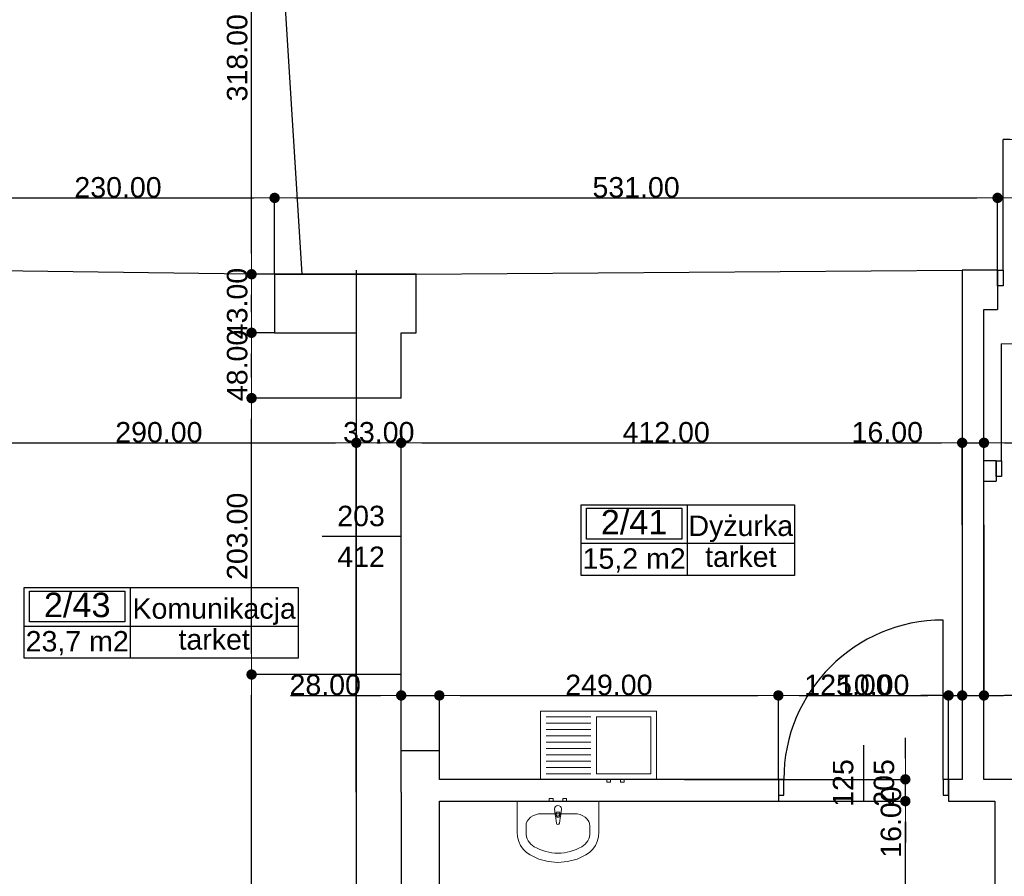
# Model space of a CAD drawing. Header units: millimetres. Extents: x -175445 to -20415, y -559200 to 231527.
# Tile 256 of 256: x -134123 to -126891, y -29570 to -23278. Entities that reach past the tile are written whole.
import ezdxf
from ezdxf.enums import TextEntityAlignment as Align

# ---------------------------------------------------------------- set-up
doc = ezdxf.new("R2010")
doc.units = ezdxf.units.MM
doc.header["$MEASUREMENT"] = 0
for name, color, linetype in [('Drzwi', 7, 'Continuous'), ('Linia', 7, 'Continuous'), ('Obiekt', 7, 'Continuous'), ('Strefa', 9, 'Continuous'), ('Słup', 7, 'Continuous'), ('Wymiary', 9, 'Continuous'), ('Ściana', 7, 'Continuous')]:
    doc.layers.add(name, color=color, linetype=linetype)
doc.styles.add('Arial', font='txt')
doc.dimstyles.new('GENERATED_STYLE__1', dxfattribs={"dimtxt": 150, "dimasz": 152, "dimexe": 0.18, "dimexo": 0, "dimgap": 0.09, "dimtad": 1, "dimtih": 1, "dimtoh": 1, "dimlfac": 0.1, "dimzin": 0, "dimdsep": 46, "dimtxsty": 'Arial', "dimblk": 'ARROWHEAD_11', "dimblk1": 'ARROWHEAD_11', "dimblk2": 'ARROWHEAD_11', "dimcen": 0.09, "dimclrd": 256, "dimclre": 256, "dimclrt": 256, "dimazin": 0, "dimtfac": 1, "dimtdec": 4, "dimtmove": 0, "dimatfit": 3, "dimfxl": 1, "dimtolj": 1, "dimtzin": 0, "dimarcsym": 0})
doc.dimstyles.new('GENERATED_STYLE__3', dxfattribs={"dimtxt": 150, "dimasz": 152, "dimexe": 0.18, "dimexo": 0, "dimgap": 0.09, "dimtad": 1, "dimlfac": 0.1, "dimzin": 0, "dimdsep": 46, "dimtxsty": 'Arial', "dimblk": 'ARROWHEAD_11', "dimblk1": 'ARROWHEAD_11', "dimblk2": 'ARROWHEAD_11', "dimcen": 0.09, "dimclrd": 114, "dimclre": 114, "dimclrt": 114, "dimazin": 0, "dimtfac": 1, "dimtdec": 4, "dimtmove": 2, "dimatfit": 3, "dimfxl": 1, "dimtolj": 1, "dimtzin": 0, "dimarcsym": 0})

# ---------------------------------------------------------------- blocks, each defined once
blk = doc.blocks.new('Dyżurka_2_41_44', base_point=(-123527.8, 29933.4))
at = {"layer": 'Strefa'}
for p, q in [((-124306.8, 30216.3), (-122740.1, 30216.3)), ((-124306.8, 29697.7), (-124306.8, 30216.3)), ((-124267.9, 30190.4), (-123566.7, 30190.4)), ((-124267.9, 29964.1), (-124267.9, 30190.4)), ((-123566.7, 30190.4), (-123566.7, 29964.1)), ((-123527.8, 30216.3), (-123527.8, 29697.7)), ((-122740.1, 30216.3), (-122740.1, 29697.7)), ((-123566.7, 29964.1), (-124267.9, 29964.1)), ((-124306.8, 29933.4), (-122740.1, 29933.4)), ((-122740.1, 29697.7), (-124306.8, 29697.7))]:
    blk.add_line(p, q, dxfattribs=at)
at = {"layer": 'Strefa', "style": 'Arial'}
for tag, height, p in [('ROOM_NUMBER', 180, (-123917.3, 30088.4)), ('ROOM_NAME', 150, (-123133.9, 30061.8)), ('ROOM_CALC_AREA', 150, (-123917.3, 29821.4)), ('floor_f', 150, (-123133.9, 29834.7))]:
    blk.add_attdef(tag, text='', height=height, dxfattribs=at).set_placement(p, align=Align.MIDDLE_CENTER)
blk = doc.blocks.new('Komunikacja_2_43_46', base_point=(-127618.2, 29325.6))
at = {"layer": 'Strefa'}
for p, q in [((-128397.2, 29608.5), (-126385.5, 29608.5)), ((-128397.2, 29089.9), (-128397.2, 29608.5)), ((-128358.3, 29582.5), (-127657.1, 29582.5)), ((-128358.3, 29356.3), (-128358.3, 29582.5)), ((-127657.1, 29582.5), (-127657.1, 29356.3)), ((-127618.2, 29608.5), (-127618.2, 29089.9)), ((-126385.5, 29608.5), (-126385.5, 29089.9)), ((-128397.2, 29325.6), (-126385.5, 29325.6)), ((-127657.1, 29356.3), (-128358.3, 29356.3)), ((-126385.5, 29089.9), (-128397.2, 29089.9))]:
    blk.add_line(p, q, dxfattribs=at)
at = {"layer": 'Strefa', "style": 'Arial'}
for tag, height, p in [('ROOM_NUMBER', 180, (-128007.7, 29480.6)), ('ROOM_NAME', 150, (-127001.9, 29454)), ('ROOM_CALC_AREA', 150, (-128007.7, 29213.6)), ('floor_f', 150, (-127001.9, 29226.9))]:
    blk.add_attdef(tag, text='', height=height, dxfattribs=at).set_placement(p, align=Align.MIDDLE_CENTER)
blk = doc.blocks.new('ARROWHEAD_11')
at = {"color": 0, "linetype": 'Continuous', "lineweight": 0}
blk.add_line((0, 0), (-1, 0), dxfattribs=at)
at = {"color": 0, "linetype": 'Continuous', "lineweight": 0, "const_width": 0.25, "flags": 128}
blk.add_lwpolyline([(-0.125, 0, 1), (0.125, 0, 1)], format="xyb", close=True, dxfattribs=at)
blk = doc.blocks.new('*D2407')
at = {"layer": 'Defpoints', "color": 0}
for p in [(-131650.7, -26386), (-134550.7, -27618.1), (-131650.7, -28953.1)]:
    blk.add_point(p, dxfattribs=at)
at = {"layer": 'Wymiary', "lineweight": -2}
for p, q in [((-134550.7, -27618.1), (-134550.7, -26385.9)), ((-134398.7, -26386), (-131802.7, -26386)), ((-131650.7, -28953.1), (-131650.7, -26385.9))]:
    blk.add_line(p, q, dxfattribs=at)
at = {"layer": 'Wymiary', "lineweight": -2, "xscale": 152, "yscale": 152, "zscale": 152, "rotation": 180}
blk.add_blockref('ARROWHEAD_11', (-134550.7, -26386), dxfattribs=at)
at = {"layer": 'Wymiary', "lineweight": -2, "xscale": 152, "yscale": 152, "zscale": 152}
blk.add_blockref('ARROWHEAD_11', (-131650.7, -26386), dxfattribs=at)
at = {"layer": 'Wymiary', "lineweight": 13, "insert": (-133100.7, -26309.4), "char_height": 150, "attachment_point": 5, "style": 'Arial'}
blk.add_mtext('\\A1;290.00', dxfattribs=at)
blk = doc.blocks.new('*D2408')
at = {"layer": 'Defpoints', "color": 0}
for p in [(-131320.7, -26386), (-131650.7, -28953.1), (-131320.7, -28953.1)]:
    blk.add_point(p, dxfattribs=at)
at = {"layer": 'Wymiary', "lineweight": -2}
for p, q in [((-131650.7, -28953.1), (-131650.7, -26385.9)), ((-131498.7, -26386), (-131472.7, -26386)), ((-131320.7, -28953.1), (-131320.7, -26385.9))]:
    blk.add_line(p, q, dxfattribs=at)
at = {"layer": 'Wymiary', "lineweight": -2, "xscale": 152, "yscale": 152, "zscale": 152, "rotation": 180}
blk.add_blockref('ARROWHEAD_11', (-131650.7, -26386), dxfattribs=at)
at = {"layer": 'Wymiary', "lineweight": -2, "xscale": 152, "yscale": 152, "zscale": 152}
blk.add_blockref('ARROWHEAD_11', (-131320.7, -26386), dxfattribs=at)
at = {"layer": 'Wymiary', "lineweight": 13, "insert": (-131485.7, -26309.3), "char_height": 150, "attachment_point": 5, "style": 'Arial'}
blk.add_mtext('\\A1;33.00', dxfattribs=at)
blk = doc.blocks.new('*D2409')
at = {"layer": 'Defpoints', "color": 0}
for p in [(-127200.7, -26386), (-127200.7, -26988.1), (-131320.7, -28953.1)]:
    blk.add_point(p, dxfattribs=at)
at = {"layer": 'Wymiary', "lineweight": -2}
for p, q in [((-131320.7, -28953.1), (-131320.7, -26385.9)), ((-131168.7, -26386), (-127352.7, -26386)), ((-127200.7, -26988.1), (-127200.7, -26385.9))]:
    blk.add_line(p, q, dxfattribs=at)
at = {"layer": 'Wymiary', "lineweight": -2, "xscale": 152, "yscale": 152, "zscale": 152, "rotation": 180}
blk.add_blockref('ARROWHEAD_11', (-131320.7, -26386), dxfattribs=at)
at = {"layer": 'Wymiary', "lineweight": -2, "xscale": 152, "yscale": 152, "zscale": 152}
blk.add_blockref('ARROWHEAD_11', (-127200.7, -26386), dxfattribs=at)
at = {"layer": 'Wymiary', "lineweight": 13, "insert": (-129374.6, -26309.4), "char_height": 150, "attachment_point": 5, "style": 'Arial'}
blk.add_mtext('\\A1;412.00', dxfattribs=at)
blk = doc.blocks.new('*D2410')
at = {"layer": 'Defpoints', "color": 0}
for p in [(-127040.7, -26386), (-127200.7, -26988.1), (-127040.7, -26988.1)]:
    blk.add_point(p, dxfattribs=at)
at = {"layer": 'Wymiary', "lineweight": -2}
for p, q in [((-127996.4, -26386), (-127504.7, -26386)), ((-127504.7, -26386), (-127352.7, -26386)), ((-127200.7, -26988.1), (-127200.7, -26385.9)), ((-127200.7, -26386), (-127040.7, -26386)), ((-127040.7, -26988.1), (-127040.7, -26385.9)), ((-126888.7, -26386), (-126736.7, -26386))]:
    blk.add_line(p, q, dxfattribs=at)
at = {"layer": 'Wymiary', "lineweight": -2, "xscale": 152, "yscale": 152, "zscale": 152}
blk.add_blockref('ARROWHEAD_11', (-127200.7, -26386), dxfattribs=at)
at = {"layer": 'Wymiary', "lineweight": -2, "xscale": 152, "yscale": 152, "zscale": 152, "rotation": 180}
blk.add_blockref('ARROWHEAD_11', (-127040.7, -26386), dxfattribs=at)
at = {"layer": 'Wymiary', "lineweight": 13, "insert": (-127750.6, -26309.4), "char_height": 150, "attachment_point": 5, "style": 'Arial'}
blk.add_mtext('\\A1;16.00', dxfattribs=at)
blk = doc.blocks.new('*D2411')
at = {"layer": 'Defpoints', "color": 0}
for p in [(-124320.7, -26386), (-127040.7, -26988.1), (-124320.7, -29053.1)]:
    blk.add_point(p, dxfattribs=at)
at = {"layer": 'Wymiary', "lineweight": -2}
for p, q in [((-127040.7, -26988.1), (-127040.7, -26385.9)), ((-126888.7, -26386), (-124472.7, -26386)), ((-124320.7, -29053.1), (-124320.7, -26385.9))]:
    blk.add_line(p, q, dxfattribs=at)
at = {"layer": 'Wymiary', "lineweight": -2, "xscale": 152, "yscale": 152, "zscale": 152, "rotation": 180}
blk.add_blockref('ARROWHEAD_11', (-127040.7, -26386), dxfattribs=at)
at = {"layer": 'Wymiary', "lineweight": -2, "xscale": 152, "yscale": 152, "zscale": 152}
blk.add_blockref('ARROWHEAD_11', (-124320.7, -26386), dxfattribs=at)
at = {"layer": 'Wymiary', "lineweight": 13, "insert": (-125680.7, -26309.4), "char_height": 150, "attachment_point": 5, "style": 'Arial'}
blk.add_mtext('\\A1;272.00', dxfattribs=at)
blk = doc.blocks.new('*D2442')
at = {"layer": 'Defpoints', "color": 0}
for p in [(-131650.7, -28953.1), (-138540.7, -29853.1), (-131650.7, -31893.8)]:
    blk.add_point(p, dxfattribs=at)
at = {"layer": 'Wymiary', "lineweight": -2}
for p, q in [((-131650.7, -28953.1), (-131650.7, -31893.9)), ((-138540.7, -29853.1), (-138540.7, -31893.9)), ((-138388.7, -31893.8), (-131802.7, -31893.8))]:
    blk.add_line(p, q, dxfattribs=at)
at = {"layer": 'Wymiary', "lineweight": -2, "xscale": 152, "yscale": 152, "zscale": 152, "rotation": 180}
blk.add_blockref('ARROWHEAD_11', (-138540.7, -31893.8), dxfattribs=at)
at = {"layer": 'Wymiary', "lineweight": -2, "xscale": 152, "yscale": 152, "zscale": 152}
blk.add_blockref('ARROWHEAD_11', (-131650.7, -31893.8), dxfattribs=at)
at = {"layer": 'Wymiary', "lineweight": 13, "insert": (-135095.7, -31817.1), "char_height": 150, "attachment_point": 5, "style": 'Arial'}
blk.add_mtext('\\A1;689.00', dxfattribs=at)
blk = doc.blocks.new('*D2443')
at = {"layer": 'Defpoints', "color": 0}
for p in [(-131650.7, -28953.1), (-131320.7, -28953.1), (-131320.7, -31893.8)]:
    blk.add_point(p, dxfattribs=at)
at = {"layer": 'Wymiary', "lineweight": -2}
for p, q in [((-131650.7, -28953.1), (-131650.7, -31893.9)), ((-131320.7, -28953.1), (-131320.7, -31893.9)), ((-131498.7, -31893.8), (-131472.7, -31893.8))]:
    blk.add_line(p, q, dxfattribs=at)
at = {"layer": 'Wymiary', "lineweight": -2, "xscale": 152, "yscale": 152, "zscale": 152, "rotation": 180}
blk.add_blockref('ARROWHEAD_11', (-131650.7, -31893.8), dxfattribs=at)
at = {"layer": 'Wymiary', "lineweight": -2, "xscale": 152, "yscale": 152, "zscale": 152}
blk.add_blockref('ARROWHEAD_11', (-131320.7, -31893.8), dxfattribs=at)
at = {"layer": 'Wymiary', "lineweight": 13, "insert": (-131485.7, -31817), "char_height": 150, "attachment_point": 5, "style": 'Arial'}
blk.add_mtext('\\A1;33.00', dxfattribs=at)
blk = doc.blocks.new('*D2444')
at = {"layer": 'Defpoints', "color": 0}
for p in [(-131320.7, -28953.1), (-126960.7, -30808.1), (-126960.7, -31893.8)]:
    blk.add_point(p, dxfattribs=at)
at = {"layer": 'Wymiary', "lineweight": -2}
for p, q in [((-131320.7, -28953.1), (-131320.7, -31893.9)), ((-126960.7, -30808.1), (-126960.7, -31893.9)), ((-131168.7, -31893.8), (-127112.7, -31893.8))]:
    blk.add_line(p, q, dxfattribs=at)
at = {"layer": 'Wymiary', "lineweight": -2, "xscale": 152, "yscale": 152, "zscale": 152, "rotation": 180}
blk.add_blockref('ARROWHEAD_11', (-131320.7, -31893.8), dxfattribs=at)
at = {"layer": 'Wymiary', "lineweight": -2, "xscale": 152, "yscale": 152, "zscale": 152}
blk.add_blockref('ARROWHEAD_11', (-126960.7, -31893.8), dxfattribs=at)
at = {"layer": 'Wymiary', "lineweight": 13, "insert": (-129254.6, -31817), "char_height": 150, "attachment_point": 5, "style": 'Arial'}
blk.add_mtext('\\A1;436.00', dxfattribs=at)
blk = doc.blocks.new('*D2722')
at = {"layer": 'Defpoints', "color": 0}
for p in [(-132419.8, -28088.1), (-131650.7, -28088.1), (-132250.7, -32328.1)]:
    blk.add_point(p, dxfattribs=at)
at = {"layer": 'Wymiary', "color": 114, "lineweight": -2}
for p, q in [((-131650.7, -28088.1), (-132420, -28088.1)), ((-132419.8, -32176.1), (-132419.8, -28240.1)), ((-132250.7, -32328.1), (-132420, -32328.1))]:
    blk.add_line(p, q, dxfattribs=at)
at = {"layer": 'Wymiary', "color": 114, "lineweight": -2, "xscale": 152, "yscale": 152, "zscale": 152}
for p, rotation in [((-132419.8, -28088.1), 90), ((-132419.8, -32328.1), 270)]:
    blk.add_blockref('ARROWHEAD_11', p, dxfattribs=dict(at, rotation=rotation))
at = {"layer": 'Wymiary', "color": 114, "lineweight": 13, "insert": (-132524.8, -30208.1), "char_height": 150, "attachment_point": 5, "rotation": 90, "style": 'Arial'}
blk.add_mtext('\\A1;424.00', dxfattribs=at)
blk = doc.blocks.new('*D2723')
at = {"layer": 'Defpoints', "color": 0}
for p in [(-132419.8, -26058.1), (-131650.7, -26058.1), (-131650.7, -28088.1)]:
    blk.add_point(p, dxfattribs=at)
at = {"layer": 'Wymiary', "color": 114, "lineweight": -2}
for p, q in [((-131650.7, -26058.1), (-132420, -26058.1)), ((-132419.8, -27936.1), (-132419.8, -26210.1)), ((-131650.7, -28088.1), (-132420, -28088.1))]:
    blk.add_line(p, q, dxfattribs=at)
at = {"layer": 'Wymiary', "color": 114, "lineweight": -2, "xscale": 152, "yscale": 152, "zscale": 152}
for p, rotation in [((-132419.8, -26058.1), 90), ((-132419.8, -28088.1), 270)]:
    blk.add_blockref('ARROWHEAD_11', p, dxfattribs=dict(at, rotation=rotation))
at = {"layer": 'Wymiary', "color": 114, "lineweight": 13, "insert": (-132524.8, -27073.1), "char_height": 150, "attachment_point": 5, "rotation": 90, "style": 'Arial'}
blk.add_mtext('\\A1;203.00', dxfattribs=at)
blk = doc.blocks.new('*D2724')
at = {"layer": 'Defpoints', "color": 0}
for p in [(-132419.8, -25578.1), (-132250.7, -25578.1), (-131650.7, -26058.1)]:
    blk.add_point(p, dxfattribs=at)
at = {"layer": 'Wymiary', "color": 114, "lineweight": -2}
for p, q in [((-132250.7, -25578.1), (-132420, -25578.1)), ((-132419.8, -25906.1), (-132419.8, -25730.1)), ((-131650.7, -26058.1), (-132420, -26058.1))]:
    blk.add_line(p, q, dxfattribs=at)
at = {"layer": 'Wymiary', "color": 114, "lineweight": -2, "xscale": 152, "yscale": 152, "zscale": 152}
for p, rotation in [((-132419.8, -25578.1), 90), ((-132419.8, -26058.1), 270)]:
    blk.add_blockref('ARROWHEAD_11', p, dxfattribs=dict(at, rotation=rotation))
at = {"layer": 'Wymiary', "color": 114, "lineweight": 13, "insert": (-132524.8, -25818.1), "char_height": 150, "attachment_point": 5, "rotation": 90, "style": 'Arial'}
blk.add_mtext('\\A1;48.00', dxfattribs=at)
blk = doc.blocks.new('*D2725')
at = {"layer": 'Defpoints', "color": 0}
for p in [(-132419.8, -25148.1), (-132250.7, -25148.1), (-132250.7, -25578.1)]:
    blk.add_point(p, dxfattribs=at)
at = {"layer": 'Wymiary', "color": 114, "lineweight": -2}
for p, q in [((-132250.7, -25148.1), (-132420, -25148.1)), ((-132419.8, -25426.1), (-132419.8, -25300.1)), ((-132250.7, -25578.1), (-132420, -25578.1))]:
    blk.add_line(p, q, dxfattribs=at)
at = {"layer": 'Wymiary', "color": 114, "lineweight": -2, "xscale": 152, "yscale": 152, "zscale": 152}
for p, rotation in [((-132419.8, -25148.1), 90), ((-132419.8, -25578.1), 270)]:
    blk.add_blockref('ARROWHEAD_11', p, dxfattribs=dict(at, rotation=rotation))
at = {"layer": 'Wymiary', "color": 114, "lineweight": 13, "insert": (-132524.8, -25363.1), "char_height": 150, "attachment_point": 5, "rotation": 90, "style": 'Arial'}
blk.add_mtext('\\A1;43.00', dxfattribs=at)
blk = doc.blocks.new('*D2726')
at = {"layer": 'Defpoints', "color": 0}
for p in [(-132419.8, -21968.1), (-132250.7, -21968.1), (-132250.7, -25148.1)]:
    blk.add_point(p, dxfattribs=at)
at = {"layer": 'Wymiary', "color": 114, "lineweight": -2}
for p, q in [((-132250.7, -21968.1), (-132420, -21968.1)), ((-132419.8, -24996.1), (-132419.8, -22120.1)), ((-132250.7, -25148.1), (-132420, -25148.1))]:
    blk.add_line(p, q, dxfattribs=at)
at = {"layer": 'Wymiary', "color": 114, "lineweight": -2, "xscale": 152, "yscale": 152, "zscale": 152}
for p, rotation in [((-132419.8, -21968.1), 90), ((-132419.8, -25148.1), 270)]:
    blk.add_blockref('ARROWHEAD_11', p, dxfattribs=dict(at, rotation=rotation))
at = {"layer": 'Wymiary', "color": 114, "lineweight": 13, "insert": (-132524.8, -23558.1), "char_height": 150, "attachment_point": 5, "rotation": 90, "style": 'Arial'}
blk.add_mtext('\\A1;318.00', dxfattribs=at)
blk = doc.blocks.new('*D2731')
at = {"layer": 'Defpoints', "color": 0}
for p in [(-131040.7, -28241.9), (-131320.7, -28648.1), (-131040.7, -28648.1)]:
    blk.add_point(p, dxfattribs=at)
at = {"layer": 'Wymiary', "lineweight": -2}
for p, q in [((-132133, -28241.9), (-131624.7, -28241.9)), ((-131624.7, -28241.9), (-131472.7, -28241.9)), ((-131320.7, -28648.1), (-131320.7, -28241.7)), ((-131320.7, -28241.9), (-131040.7, -28241.9)), ((-131040.7, -28648.1), (-131040.7, -28241.7)), ((-130888.7, -28241.9), (-130736.7, -28241.9))]:
    blk.add_line(p, q, dxfattribs=at)
at = {"layer": 'Wymiary', "lineweight": -2, "xscale": 152, "yscale": 152, "zscale": 152}
blk.add_blockref('ARROWHEAD_11', (-131320.7, -28241.9), dxfattribs=at)
at = {"layer": 'Wymiary', "lineweight": -2, "xscale": 152, "yscale": 152, "zscale": 152, "rotation": 180}
blk.add_blockref('ARROWHEAD_11', (-131040.7, -28241.9), dxfattribs=at)
at = {"layer": 'Wymiary', "lineweight": 13, "insert": (-131878.9, -28165.2), "char_height": 150, "attachment_point": 5, "style": 'Arial'}
blk.add_mtext('\\A1;28.00', dxfattribs=at)
blk = doc.blocks.new('*D2732')
at = {"layer": 'Defpoints', "color": 0}
for p in [(-128550.7, -28241.9), (-131040.7, -28648.1), (-128550.7, -28858.1)]:
    blk.add_point(p, dxfattribs=at)
at = {"layer": 'Wymiary', "lineweight": -2}
for p, q in [((-131040.7, -28648.1), (-131040.7, -28241.7)), ((-130888.7, -28241.9), (-128702.7, -28241.9)), ((-128550.7, -28858.1), (-128550.7, -28241.7))]:
    blk.add_line(p, q, dxfattribs=at)
at = {"layer": 'Wymiary', "lineweight": -2, "xscale": 152, "yscale": 152, "zscale": 152, "rotation": 180}
blk.add_blockref('ARROWHEAD_11', (-131040.7, -28241.9), dxfattribs=at)
at = {"layer": 'Wymiary', "lineweight": -2, "xscale": 152, "yscale": 152, "zscale": 152}
blk.add_blockref('ARROWHEAD_11', (-128550.7, -28241.9), dxfattribs=at)
at = {"layer": 'Wymiary', "lineweight": 13, "insert": (-129795.7, -28165.2), "char_height": 150, "attachment_point": 5, "style": 'Arial'}
blk.add_mtext('\\A1;249.00', dxfattribs=at)
blk = doc.blocks.new('*D2733')
at = {"layer": 'Defpoints', "color": 0}
for p in [(-127300.7, -28241.9), (-128550.7, -28858.1), (-127300.7, -28858.1)]:
    blk.add_point(p, dxfattribs=at)
at = {"layer": 'Wymiary', "lineweight": -2}
for p, q in [((-128550.7, -28858.1), (-128550.7, -28241.7)), ((-128398.7, -28241.9), (-127452.7, -28241.9)), ((-127300.7, -28858.1), (-127300.7, -28241.7))]:
    blk.add_line(p, q, dxfattribs=at)
at = {"layer": 'Wymiary', "lineweight": -2, "xscale": 152, "yscale": 152, "zscale": 152, "rotation": 180}
blk.add_blockref('ARROWHEAD_11', (-128550.7, -28241.9), dxfattribs=at)
at = {"layer": 'Wymiary', "lineweight": -2, "xscale": 152, "yscale": 152, "zscale": 152}
blk.add_blockref('ARROWHEAD_11', (-127300.7, -28241.9), dxfattribs=at)
at = {"layer": 'Wymiary', "lineweight": 13, "insert": (-128039.6, -28165.2), "char_height": 150, "attachment_point": 5, "style": 'Arial'}
blk.add_mtext('\\A1;125.00', dxfattribs=at)
blk = doc.blocks.new('*D2734')
at = {"layer": 'Defpoints', "color": 0}
for p in [(-127200.7, -26988.1), (-127200.7, -28241.9), (-127300.7, -28858.1)]:
    blk.add_point(p, dxfattribs=at)
at = {"layer": 'Wymiary', "lineweight": -2}
for p, q in [((-127200.7, -26988.1), (-127200.7, -28242.1)), ((-128096.4, -28241.9), (-127604.7, -28241.9)), ((-127604.7, -28241.9), (-127452.7, -28241.9)), ((-127300.7, -28858.1), (-127300.7, -28241.7)), ((-127300.7, -28241.9), (-127200.7, -28241.9)), ((-127048.7, -28241.9), (-126896.7, -28241.9))]:
    blk.add_line(p, q, dxfattribs=at)
at = {"layer": 'Wymiary', "lineweight": -2, "xscale": 152, "yscale": 152, "zscale": 152}
blk.add_blockref('ARROWHEAD_11', (-127300.7, -28241.9), dxfattribs=at)
at = {"layer": 'Wymiary', "lineweight": -2, "xscale": 152, "yscale": 152, "zscale": 152, "rotation": 180}
blk.add_blockref('ARROWHEAD_11', (-127200.7, -28241.9), dxfattribs=at)
at = {"layer": 'Wymiary', "lineweight": 13, "insert": (-127850.6, -28165.2), "char_height": 150, "attachment_point": 5, "style": 'Arial'}
blk.add_mtext('\\A1;10.00', dxfattribs=at)
blk = doc.blocks.new('*D2735')
at = {"layer": 'Defpoints', "color": 0}
for p in [(-127200.7, -26988.1), (-127040.7, -26988.1), (-127040.7, -28241.9)]:
    blk.add_point(p, dxfattribs=at)
at = {"layer": 'Wymiary', "lineweight": -2}
for p, q in [((-127200.7, -26988.1), (-127200.7, -28242.1)), ((-127040.7, -26988.1), (-127040.7, -28242.1)), ((-127352.7, -28241.9), (-127504.7, -28241.9)), ((-127200.7, -28241.9), (-127040.7, -28241.9)), ((-126736.7, -28241.9), (-126888.7, -28241.9)), ((-126245.1, -28241.9), (-126736.7, -28241.9))]:
    blk.add_line(p, q, dxfattribs=at)
at = {"layer": 'Wymiary', "lineweight": -2, "xscale": 152, "yscale": 152, "zscale": 152}
blk.add_blockref('ARROWHEAD_11', (-127200.7, -28241.9), dxfattribs=at)
at = {"layer": 'Wymiary', "lineweight": -2, "xscale": 152, "yscale": 152, "zscale": 152, "rotation": 180}
blk.add_blockref('ARROWHEAD_11', (-127040.7, -28241.9), dxfattribs=at)
at = {"layer": 'Wymiary', "lineweight": 13, "insert": (-126490.9, -28165.2), "char_height": 150, "attachment_point": 5, "style": 'Arial'}
blk.add_mtext('\\A1;16.00', dxfattribs=at)
blk = doc.blocks.new('*D2736')
at = {"layer": 'Defpoints', "color": 0}
for p in [(-129240.7, -29018.1), (-127618.1, -29018.1), (-120925.7, -32598.1)]:
    blk.add_point(p, dxfattribs=at)
at = {"layer": 'Wymiary', "color": 114, "lineweight": -2}
for p, q in [((-129240.7, -29018.1), (-127617.9, -29018.1)), ((-127618.1, -32446.1), (-127618.1, -29170.1)), ((-120925.7, -32598.1), (-127618.3, -32598.1))]:
    blk.add_line(p, q, dxfattribs=at)
at = {"layer": 'Wymiary', "color": 114, "lineweight": -2, "xscale": 152, "yscale": 152, "zscale": 152}
for p, rotation in [((-127618.1, -29018.1), 90), ((-127618.1, -32598.1), 270)]:
    blk.add_blockref('ARROWHEAD_11', p, dxfattribs=dict(at, rotation=rotation))
at = {"layer": 'Wymiary', "color": 114, "lineweight": 13, "insert": (-127723.1, -30921.9), "char_height": 150, "attachment_point": 5, "rotation": 90, "style": 'Arial'}
blk.add_mtext('\\A1;358.00', dxfattribs=at)
blk = doc.blocks.new('*D2737')
at = {"layer": 'Defpoints', "color": 0}
for p in [(-129240.7, -28858.1), (-127618.1, -28858.1), (-129240.7, -29018.1)]:
    blk.add_point(p, dxfattribs=at)
at = {"layer": 'Wymiary', "color": 114, "lineweight": -2}
for p, q in [((-127618.1, -28706.1), (-127618.1, -28554.1)), ((-129240.7, -28858.1), (-127617.9, -28858.1)), ((-127618.1, -29018.1), (-127618.1, -28858.1)), ((-129240.7, -29018.1), (-127617.9, -29018.1)), ((-127618.1, -29170.1), (-127618.1, -29322.1))]:
    blk.add_line(p, q, dxfattribs=at)
at = {"layer": 'Wymiary', "color": 114, "lineweight": -2, "xscale": 152, "yscale": 152, "zscale": 152}
for p, rotation in [((-127618.1, -28858.1), 270), ((-127618.1, -29018.1), 90)]:
    blk.add_blockref('ARROWHEAD_11', p, dxfattribs=dict(at, rotation=rotation))
at = {"layer": 'Wymiary', "color": 114, "lineweight": 13, "insert": (-127723.1, -29171.9), "char_height": 150, "attachment_point": 5, "rotation": 90, "style": 'Arial'}
blk.add_mtext('\\A1;16.00', dxfattribs=at)
blk = doc.blocks.new('*D2960')
at = {"layer": 'Defpoints', "color": 0}
for p in [(-132250.7, -24587.2), (-134550.7, -25118.1), (-132250.7, -25148.1)]:
    blk.add_point(p, dxfattribs=at)
at = {"layer": 'Wymiary', "lineweight": -2}
for p, q in [((-134550.7, -25118.1), (-134550.7, -24587)), ((-134398.7, -24587.2), (-132402.7, -24587.2)), ((-132250.7, -25148.1), (-132250.7, -24587))]:
    blk.add_line(p, q, dxfattribs=at)
at = {"layer": 'Wymiary', "lineweight": -2, "xscale": 152, "yscale": 152, "zscale": 152, "rotation": 180}
blk.add_blockref('ARROWHEAD_11', (-134550.7, -24587.2), dxfattribs=at)
at = {"layer": 'Wymiary', "lineweight": -2, "xscale": 152, "yscale": 152, "zscale": 152}
blk.add_blockref('ARROWHEAD_11', (-132250.7, -24587.2), dxfattribs=at)
at = {"layer": 'Wymiary', "lineweight": 13, "insert": (-133400.7, -24510.5), "char_height": 150, "attachment_point": 5, "style": 'Arial'}
blk.add_mtext('\\A1;230.00', dxfattribs=at)
blk = doc.blocks.new('*D2961')
at = {"layer": 'Defpoints', "color": 0}
for p in [(-126940.7, -24587.2), (-132250.7, -25148.1), (-126940.7, -25118.1)]:
    blk.add_point(p, dxfattribs=at)
at = {"layer": 'Wymiary', "lineweight": -2}
for p, q in [((-132250.7, -25148.1), (-132250.7, -24587)), ((-132098.7, -24587.2), (-127092.7, -24587.2)), ((-126940.7, -25118.1), (-126940.7, -24587))]:
    blk.add_line(p, q, dxfattribs=at)
at = {"layer": 'Wymiary', "lineweight": -2, "xscale": 152, "yscale": 152, "zscale": 152, "rotation": 180}
blk.add_blockref('ARROWHEAD_11', (-132250.7, -24587.2), dxfattribs=at)
at = {"layer": 'Wymiary', "lineweight": -2, "xscale": 152, "yscale": 152, "zscale": 152}
blk.add_blockref('ARROWHEAD_11', (-126940.7, -24587.2), dxfattribs=at)
at = {"layer": 'Wymiary', "lineweight": 13, "insert": (-129595.7, -24510.5), "char_height": 150, "attachment_point": 5, "style": 'Arial'}
blk.add_mtext('\\A1;531.00', dxfattribs=at)
blk = doc.blocks.new('*D2962')
at = {"layer": 'Defpoints', "color": 0}
for p in [(-125900.7, -24587.2), (-126940.7, -25118.1), (-125900.7, -25118.1)]:
    blk.add_point(p, dxfattribs=at)
at = {"layer": 'Wymiary', "lineweight": -2}
for p, q in [((-126940.7, -25118.1), (-126940.7, -24587)), ((-126788.7, -24587.2), (-126052.7, -24587.2)), ((-125900.7, -25118.1), (-125900.7, -24587))]:
    blk.add_line(p, q, dxfattribs=at)
at = {"layer": 'Wymiary', "lineweight": -2, "xscale": 152, "yscale": 152, "zscale": 152, "rotation": 180}
blk.add_blockref('ARROWHEAD_11', (-126940.7, -24587.2), dxfattribs=at)
at = {"layer": 'Wymiary', "lineweight": -2, "xscale": 152, "yscale": 152, "zscale": 152}
blk.add_blockref('ARROWHEAD_11', (-125900.7, -24587.2), dxfattribs=at)
at = {"layer": 'Wymiary', "lineweight": 13, "insert": (-126420.7, -24510.5), "char_height": 150, "attachment_point": 5, "style": 'Arial'}
blk.add_mtext('\\A1;104.00', dxfattribs=at)
blk = doc.blocks.new('*D3104')
at = {"layer": 'Defpoints', "color": 0}
for p in [(-171146.4, -21885.2), (-73250.7, -36498.1), (-73250.7, -44436.1)]:
    blk.add_point(p, dxfattribs=at)
at = {"layer": 'Wymiary', "lineweight": -2}
for p, q in [((-171146.4, -21885.2), (-171146.4, -44436.3)), ((-73250.7, -36498.1), (-73250.7, -44436.3)), ((-170994.4, -44436.1), (-73402.7, -44436.1))]:
    blk.add_line(p, q, dxfattribs=at)
at = {"layer": 'Wymiary', "lineweight": -2, "xscale": 152, "yscale": 152, "zscale": 152, "rotation": 180}
blk.add_blockref('ARROWHEAD_11', (-171146.4, -44436.1), dxfattribs=at)
at = {"layer": 'Wymiary', "lineweight": -2, "xscale": 152, "yscale": 152, "zscale": 152}
blk.add_blockref('ARROWHEAD_11', (-73250.7, -44436.1), dxfattribs=at)
at = {"layer": 'Wymiary', "lineweight": 13, "insert": (-122198.5, -44359.4), "char_height": 150, "attachment_point": 5, "style": 'Arial'}
blk.add_mtext('\\A1;9790', dxfattribs=at)

msp = doc.modelspace()

# ---------------------------------------------------------------- linework, layer by layer
at = {"layer": 'Drzwi', "color": 253}
for p, q in [((-126900.722, -25118.06), (-126900.722, -24158.06)), ((-126940.722, -25118.06), (-126900.722, -25118.06)), ((-126940.722, -25233.06), (-126940.722, -25118.06)), ((-126940.722, -25118.06), (-126940.722, -25233.06)), ((-126900.722, -25118.06), (-126900.722, -25233.06)), ((-126900.722, -25233.06), (-126940.722, -25233.06)), ((-126910.722, -26518.06), (-126910.722, -25658.06)), ((-126950.722, -26518.06), (-126910.722, -26518.06)), ((-126950.722, -26633.06), (-126950.722, -26518.06)), ((-126950.722, -26518.06), (-126950.722, -26633.06)), ((-126910.722, -26518.06), (-126910.722, -26633.06)), ((-126910.722, -26633.06), (-126950.722, -26633.06)), ((-127340.722, -28858.06), (-127340.722, -27688.06)), ((-128510.722, -28858.06), (-128550.722, -28858.06)), ((-128550.722, -28858.06), (-128550.722, -28973.06)), ((-128550.722, -28858.06), (-128550.722, -28973.06)), ((-128510.722, -28973.06), (-128510.722, -28858.06)), ((-127300.722, -28858.06), (-127340.722, -28858.06)), ((-127340.722, -28858.06), (-127340.722, -28973.06)), ((-127300.722, -28973.06), (-127300.722, -28858.06)), ((-127300.722, -28858.06), (-127300.722, -28973.06)), ((-128550.722, -28973.06), (-128510.722, -28973.06)), ((-127340.722, -28973.06), (-127300.722, -28973.06))]:
    msp.add_line(p, q, dxfattribs=at)
for centre, radius, start, end in [((-126900.722, -25118.06), 960, 0, 90), ((-126910.722, -26518.06), 860, 0, 90), ((-127340.722, -28858.06), 1170, 90, 180)]:
    msp.add_arc(centre, radius, start, end, dxfattribs=at)
at = {"layer": 'Linia', "color": 253}
for p, q in [((-132250.722, -21968.06), (-132051.063, -25148.06)), ((-134550.722, -25118.06), (-132250.722, -25148.06)), ((-132250.722, -25148.06), (-131210.722, -25148.06)), ((-131650.722, -25117.538), (-131650.722, -28315.881)), ((-131210.722, -25148.06), (-127200.722, -25118.06))]:
    msp.add_line(p, q, dxfattribs=at)
at = {"layer": 'Obiekt', "color": 253}
for p, q in [((-131902.1, -27073.06), (-131320.722, -27073.06)), ((-127925.722, -28606.682), (-127925.722, -29018.06))]:
    msp.add_line(p, q, dxfattribs=at)
at = {"layer": 'Obiekt', "color": 253, "lineweight": 5}
for p, q in [((-129446.869, -28358.06), (-130296.869, -28358.06)), ((-130296.869, -28358.06), (-130296.869, -28858.06)), ((-129926.869, -28398.06), (-130256.869, -28398.06)), ((-129486.869, -28398.06), (-129886.869, -28398.06)), ((-129886.869, -28398.06), (-129886.869, -28818.06)), ((-129486.869, -28818.06), (-129486.869, -28398.06)), ((-129446.869, -28858.06), (-129446.869, -28358.06)), ((-129926.869, -28444.727), (-130256.869, -28444.727)), ((-129926.869, -28491.394), (-130256.869, -28491.394)), ((-129926.869, -28538.06), (-130256.869, -28538.06)), ((-129926.869, -28584.727), (-130256.869, -28584.727)), ((-129926.869, -28631.394), (-130256.869, -28631.394)), ((-129926.869, -28678.06), (-130256.869, -28678.06)), ((-129926.869, -28724.727), (-130256.869, -28724.727)), ((-129926.869, -28771.394), (-130256.869, -28771.394)), ((-129926.869, -28818.06), (-130256.869, -28818.06)), ((-129886.869, -28818.06), (-129686.869, -28818.06)), ((-129686.869, -28818.06), (-129486.869, -28818.06)), ((-130296.869, -28858.06), (-129871.869, -28858.06)), ((-129871.869, -28858.06), (-129446.869, -28858.06)), ((-129783.369, -28858.06), (-129810.369, -28858.06)), ((-129810.369, -28858.06), (-129810.369, -28878.06)), ((-129810.369, -28878.06), (-129783.369, -28878.06)), ((-129783.369, -28878.06), (-129783.369, -28858.06)), ((-129683.369, -28858.06), (-129710.369, -28858.06)), ((-129710.369, -28858.06), (-129710.369, -28878.06)), ((-129710.369, -28878.06), (-129683.369, -28878.06)), ((-129683.369, -28878.06), (-129683.369, -28858.06)), ((-130205.9, -28998.06), (-130232.9, -28998.06)), ((-130232.9, -28998.06), (-130232.9, -29018.06)), ((-130205.9, -29018.06), (-130205.9, -28998.06)), ((-130105.9, -28998.06), (-130132.9, -28998.06)), ((-130132.9, -28998.06), (-130132.9, -29018.06)), ((-130105.9, -29018.06), (-130105.9, -28998.06)), ((-130469.4, -29018.06), (-130469.4, -29247.151)), ((-129869.4, -29018.06), (-130469.4, -29018.06)), ((-130232.9, -29018.06), (-130205.9, -29018.06)), ((-130132.9, -29018.06), (-130105.9, -29018.06)), ((-129869.4, -29247.151), (-129869.4, -29018.06)), ((-130050.574, -29110.379), (-130288.226, -29110.379)), ((-130194.4, -29075.379), (-130190.4, -29117.331)), ((-130187.129, -29126.845), (-130180.5, -29179.779)), ((-130183, -29115.16), (-130183, -29100.289)), ((-130183, -29100.289), (-130155.8, -29100.289)), ((-130158.3, -29179.779), (-130151.67, -29126.845)), ((-130155.8, -29100.289), (-130155.8, -29115.16)), ((-130148.4, -29117.331), (-130144.4, -29075.379)), ((-130404.182, -29201.333), (-130404.182, -29247.151)), ((-129934.617, -29201.333), (-129934.617, -29247.151)), ((-130469.4, -29247.151), (-130466.505, -29280.873)), ((-130466.505, -29280.873), (-130457.913, -29313.518)), ((-129880.887, -29313.518), (-129872.295, -29280.873)), ((-129872.295, -29280.873), (-129869.4, -29247.151)), ((-130457.913, -29313.518), (-130443.898, -29344.041)), ((-130443.898, -29344.041), (-130424.909, -29371.467)), ((-129913.89, -29371.467), (-129894.901, -29344.041)), ((-129894.901, -29344.041), (-129880.887, -29313.518)), ((-130424.909, -29371.467), (-130401.552, -29394.921)), ((-130401.552, -29394.921), (-130374.574, -29413.651)), ((-130374.574, -29413.651), (-130309.382, -29443.593)), ((-130029.418, -29443.593), (-129964.226, -29413.651)), ((-129964.226, -29413.651), (-129937.247, -29394.921)), ((-129937.247, -29394.921), (-129913.89, -29371.467)), ((-130309.382, -29443.593), (-130240.361, -29461.891)), ((-130240.361, -29461.891), (-130169.4, -29468.047)), ((-130169.4, -29468.047), (-130098.438, -29461.891)), ((-130098.438, -29461.891), (-130029.418, -29443.593))]:
    msp.add_line(p, q, dxfattribs=at)
for centre, radius, start, end in [((-130169.4, -29075.379), 25, 0, 180), ((-130169.4, -29115.432), 21.086, 185.1696072, 212.7710254), ((-130169.4, -29115.432), 21.086, 212.7710254, 327.2289746), ((-130169.4, -29115.16), 13.6, 180, 0), ((-130169.4, -29115.432), 21.086, 327.2289746, 354.8303928), ((-130169.4, -29178.388), 11.187, 187.1389248, 352.8610752)]:
    msp.add_arc(centre, radius, start, end, dxfattribs=at)
for centre, major_axis, ratio, start_param, end_param in [((-130288.095, -29201.333), (116.066, 0), 0.78364566, 1.57079633, 3.14159265), ((-130050.704, -29201.333), (116.066, 0), 0.78364566, 0, 1.57079633), ((-130288.252, -29247.151), (0, 121.2), 0.95652174, 1.57079633, 2.64461782), ((-130050.548, -29247.151), (0, 121.2), 0.95652174, 3.63856748, 4.71238898), ((-130169.4, -29018.06), (0, 381.818), 0.95652174, 2.64461781, 3.63856749)]:
    msp.add_ellipse(centre, major_axis=major_axis, ratio=ratio, start_param=start_param, end_param=end_param, dxfattribs=at)
for p in [(-130194.4, -29075.379), (-130187.129, -29126.845), (-130148.4, -29117.331), (-130158.3, -29179.779)]:
    msp.add_point(p, dxfattribs=at)
at = {"layer": 'Słup', "color": 253}
for p, q in [((-132250.722, -25148.06), (-132250.722, -25578.06)), ((-131650.722, -25148.06), (-132250.722, -25148.06)), ((-131320.722, -25148.06), (-131650.722, -25148.06)), ((-131210.722, -25148.06), (-131320.722, -25148.06)), ((-131210.722, -25578.06), (-131210.722, -25148.06)), ((-132250.722, -25578.06), (-131650.722, -25578.06)), ((-131320.722, -25578.06), (-131210.722, -25578.06)), ((-131040.722, -28648.06), (-131320.722, -28648.06)), ((-131040.722, -28858.06), (-131040.722, -28648.06)), ((-131040.722, -30638.06), (-131040.722, -29018.06))]:
    msp.add_line(p, q, dxfattribs=at)
at = {"layer": 'Ściana', "color": 253}
for p, q in [((-126940.722, -25118.06), (-126940.722, -25233.06)), ((-126940.722, -25233.06), (-126940.722, -25408.06)), ((-131320.722, -26058.06), (-131650.722, -26058.06)), ((-126950.722, -26518.06), (-126950.722, -26633.06)), ((-126950.722, -26633.06), (-126950.722, -26668.06)), ((-131320.722, -28088.06), (-131650.722, -28088.06)), ((-128550.722, -28858.06), (-128550.722, -28973.06)), ((-127300.722, -28858.06), (-127300.722, -28973.06)), ((-128550.722, -28973.06), (-128550.722, -29018.06)), ((-127300.722, -28973.06), (-127300.722, -29018.06))]:
    msp.add_line(p, q, dxfattribs=at)
at = {"layer": 'Ściana', "color": 253, "flags": 128}
for points in [[(-126940.722, -25118.06), (-127200.722, -25118.06)], [(-127200.722, -25118.06), (-127200.722, -28858.06)], [(-127040.722, -25408.06), (-126940.722, -25408.06)], [(-127040.722, -26518.06), (-127040.722, -25408.06)], [(-131650.722, -25578.06), (-131650.722, -26058.06)], [(-131320.722, -26058.06), (-131320.722, -25578.06)], [(-126950.722, -26518.06), (-127040.722, -26518.06)], [(-127040.722, -28858.06), (-127040.722, -26668.06)], [(-127040.722, -26668.06), (-126950.722, -26668.06)], [(-131650.722, -28088.06), (-131650.722, -32328.06)], [(-131320.722, -28648.06), (-131320.722, -28088.06)], [(-128550.722, -28858.06), (-131040.722, -28858.06)], [(-127200.722, -28858.06), (-127300.722, -28858.06)], [(-126830.722, -28858.06), (-127040.722, -28858.06)], [(-131040.722, -29018.06), (-128550.722, -29018.06)], [(-127300.722, -29018.06), (-126960.722, -29018.06)], [(-126960.722, -29018.06), (-126960.722, -32598.06)]]:
    msp.add_lwpolyline(points, dxfattribs=at)

# ---------------------------------------------------------------- block references
at = {"layer": 'Strefa', "color": 253}
ref = msp.add_blockref('Dyżurka_2_41_44', (-129220.511, -27123.911), dxfattribs=at)
ref.add_attrib('ROOM_NAME', 'Dyżurka', dxfattribs={"color": 7, "height": 150, "style": 'Arial'}).set_placement((-128826.671, -26995.51), align=Align.MIDDLE_CENTER)
ref.add_attrib('ROOM_NUMBER', '2/41', dxfattribs={"color": 7, "height": 180, "style": 'Arial'}).set_placement((-129610.032, -26968.963), align=Align.MIDDLE_CENTER)
ref.add_attrib('ROOM_CALC_AREA', '15,2 m2', dxfattribs={"color": 7, "height": 150, "style": 'Arial'}).set_placement((-129610.032, -27235.964), align=Align.MIDDLE_CENTER)
ref.add_attrib('floor_f', 'tarket', dxfattribs={"color": 7, "height": 150, "style": 'Arial'}).set_placement((-128826.671, -27222.593), align=Align.MIDDLE_CENTER)
ref = msp.add_blockref('Komunikacja_2_43_46', (-133310.937, -27731.725), dxfattribs=at)
ref.add_attrib('ROOM_NAME', 'Komunikacja', dxfattribs={"color": 7, "height": 150, "style": 'Arial'}).set_placement((-132694.617, -27603.324), align=Align.MIDDLE_CENTER)
ref.add_attrib('ROOM_NUMBER', '2/43', dxfattribs={"color": 7, "height": 180, "style": 'Arial'}).set_placement((-133700.458, -27576.777), align=Align.MIDDLE_CENTER)
ref.add_attrib('ROOM_CALC_AREA', '23,7 m2', dxfattribs={"color": 7, "height": 150, "style": 'Arial'}).set_placement((-133700.458, -27843.779), align=Align.MIDDLE_CENTER)
ref.add_attrib('floor_f', 'tarket', dxfattribs={"color": 7, "height": 150, "style": 'Arial'}).set_placement((-132694.617, -27830.407), align=Align.MIDDLE_CENTER)

# ---------------------------------------------------------------- texts
at = {"layer": 'Obiekt', "color": 253, "char_height": 150, "attachment_point": 7, "style": 'Arial'}
for s, insert in [('\\A1;{\\fArial|b0|i0|c238|p38;203}', (-131790.548, -27000.631)), ('\\A1;{\\fArial|b0|i0|c238|p38;412}', (-131790.548, -27298.06))]:
    msp.add_mtext(s, dxfattribs=dict(at, insert=insert))
at = {"layer": 'Obiekt', "color": 253, "char_height": 150, "attachment_point": 7, "rotation": 90, "style": 'Arial'}
for s, insert in [('\\A1;{\\fArial|b0|i0|c238|p38;125}', (-127998.254, -29059.721)), ('\\A1;{\\fArial|b0|i0|c238|p38;205}', (-127698.254, -29059.721))]:
    msp.add_mtext(s, dxfattribs=dict(at, insert=insert))

# ---------------------------------------------------------------- dimensions: what is measured, and where the dimension line sits
at = {"layer": 'Wymiary', "color": 8, "lineweight": 13}
dim = msp.add_linear_dim(base=(-73250.715, -44436.085), p1=(-171146.377, -21885.197), p2=(-73250.715, -36498.101), text='9790', dimstyle='GENERATED_STYLE__1', dxfattribs=at)
dim.commit()
dim.dimension.update_dxf_attribs({"geometry": '*D3104', "text_midpoint": (-122198.546, -44436.085), "dimtype": 160})
for base, p1, p2, picture, middle in [((-132419.846, -21968.06), (-132250.722, -25148.06), (-132250.722, -21968.06), '*D2726', (-132524.846, -23558.06)), ((-132419.846, -25148.06), (-132250.722, -25578.06), (-132250.722, -25148.06), '*D2725', (-132524.846, -25363.06)), ((-132419.846, -25578.06), (-131650.722, -26058.06), (-132250.722, -25578.06), '*D2724', (-132524.846, -25818.06)), ((-132419.846, -26058.06), (-131650.722, -28088.06), (-131650.722, -26058.06), '*D2723', (-132524.846, -27073.06)), ((-132419.846, -28088.06), (-132250.722, -32328.06), (-131650.722, -28088.06), '*D2722', (-132524.846, -30208.06)), ((-127618.087, -28858.06), (-129240.722, -29018.06), (-129240.722, -28858.06), '*D2737', (-127723.087, -29171.889)), ((-127618.087, -29018.06), (-120925.722, -32598.06), (-129240.722, -29018.06), '*D2736', (-127723.087, -30921.889))]:
    dim = msp.add_linear_dim(base=base, p1=p1, p2=p2, angle=90, dimstyle='GENERATED_STYLE__3', dxfattribs=at)
    dim.commit()
    dim.dimension.update_dxf_attribs({"geometry": picture, "text_midpoint": middle, "dimtype": 160, "text_rotation": 90})
for base, p1, p2, picture, middle in [((-132250.722, -24587.223), (-134550.722, -25118.06), (-132250.722, -25148.06), '*D2960', (-133400.722, -24587.223)), ((-126940.722, -24587.223), (-132250.722, -25148.06), (-126940.722, -25118.06), '*D2961', (-129595.722, -24587.223)), ((-125900.722, -24587.223), (-126940.722, -25118.06), (-125900.722, -25118.06), '*D2962', (-126420.722, -24587.223)), ((-131650.722, -26386.039), (-134550.722, -27618.06), (-131650.722, -28953.06), '*D2407', (-133100.722, -26386.039)), ((-131320.722, -26386.039), (-131650.722, -28953.06), (-131320.722, -28953.06), '*D2408', (-131485.722, -26386.039)), ((-127200.722, -26386.039), (-131320.722, -28953.06), (-127200.722, -26988.06), '*D2409', (-129374.551, -26386.039)), ((-127040.722, -26386.039), (-127200.722, -26988.06), (-127040.722, -26988.06), '*D2410', (-127750.583, -26386.039)), ((-124320.722, -26386.039), (-127040.722, -26988.06), (-124320.722, -29053.06), '*D2411', (-125680.722, -26386.039)), ((-127200.722, -28241.889), (-127300.722, -28858.06), (-127200.722, -26988.06), '*D2734', (-127850.583, -28241.889)), ((-127040.722, -28241.889), (-127200.722, -26988.06), (-127040.722, -26988.06), '*D2735', (-126490.861, -28241.889)), ((-131040.722, -28241.889), (-131320.722, -28648.06), (-131040.722, -28648.06), '*D2731', (-131878.922, -28241.889)), ((-128550.722, -28241.889), (-131040.722, -28648.06), (-128550.722, -28858.06), '*D2732', (-129795.722, -28241.889)), ((-127300.722, -28241.889), (-128550.722, -28858.06), (-127300.722, -28858.06), '*D2733', (-128039.551, -28241.889)), ((-131650.722, -31893.758), (-138540.722, -29853.06), (-131650.722, -28953.06), '*D2442', (-135095.722, -31893.758)), ((-131320.722, -31893.758), (-131650.722, -28953.06), (-131320.722, -28953.06), '*D2443', (-131485.722, -31893.758)), ((-126960.722, -31893.758), (-131320.722, -28953.06), (-126960.722, -30808.06), '*D2444', (-129254.551, -31893.758))]:
    dim = msp.add_linear_dim(base=base, p1=p1, p2=p2, dimstyle='GENERATED_STYLE__1', dxfattribs=at)
    dim.commit()
    dim.dimension.update_dxf_attribs({"geometry": picture, "text_midpoint": middle, "dimtype": 160})

doc.saveas('drawing.dxf')
